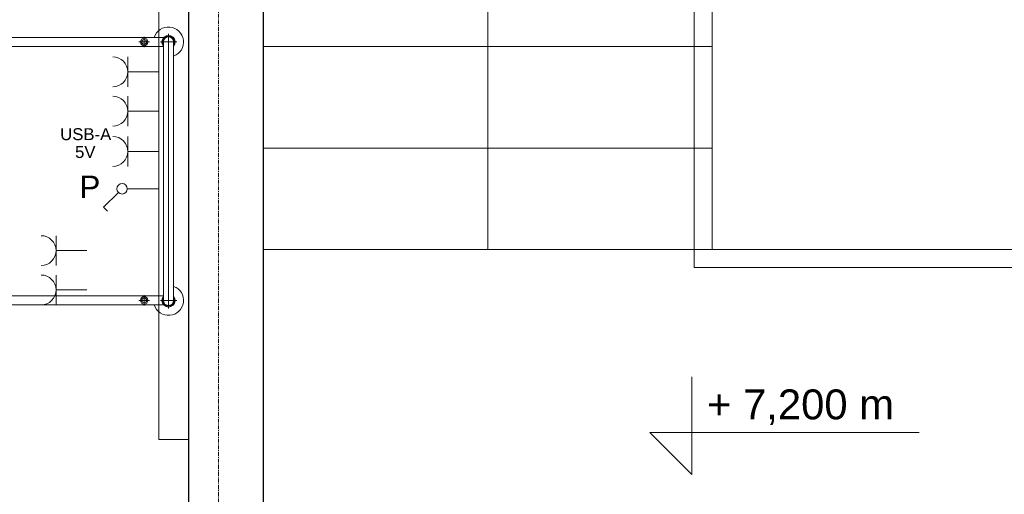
# Model space of a CAD drawing. Header units: millimetres. Extents: x -2286 to 43533, y -13832 to 14981.
# Tile 68 of 77: x 13019 to 16310, y 6597 to 8186. Entities that reach past the tile are written whole.
import ezdxf

# ---------------------------------------------------------------- set-up
doc = ezdxf.new("R2010")
doc.units = ezdxf.units.MM
doc.linetypes.add('Oś', pattern=[22.225, 12.7, -3.175, 3.175, -3.175])
for name, color, linetype, lineweight in [('A-ANNO-NOTE', 131, 'Continuous', 18), ('A-DETL-THIN', 151, 'Continuous', 18), ('A-WALL', 113, 'Continuous', 25), ('G-ANNO-TEXT', 231, 'Continuous', 18), ('I-FURN', 30, 'Continuous', 18), ('Q-SPCQ', 91, 'Continuous', 18), ('S-GRID', 1, 'Continuous', 18), ('S-STRS', 31, 'Continuous', 25)]:
    doc.layers.add(name, color=color, linetype=linetype, lineweight=lineweight)
doc.styles.add('Arial', font='arial.ttf', dxfattribs={"height": 40})
doc.styles.add('Arial_1', font='arial.ttf', dxfattribs={"height": 75})
doc.styles.add('Arial_5', font='arial.ttf', dxfattribs={"height": 100})

# ---------------------------------------------------------------- blocks, each defined once
blk = doc.blocks.new('łóżko 195x90 typ FAMED _102039_ - łóżko 195x90 typ FAMED _102039_-832813-4_piętro II PT - projektowany')
at = {"layer": 'I-FURN'}
for p, q in [((-432.5, 1020.2), (-432.5, 1074.7)), ((-432.5, 1064.5), (432.5, 1064.5)), ((432.5, 1020.2), (432.5, 1074.7)), ((-459.8, 1047.5), (459.7, 1047.5)), ((-447.5, 1031), (-447.5, -1026.1)), ((-432.5, 1030.5), (432.5, 1030.5)), ((-417.5, -1025.5), (-417.5, 1031)), ((417.5, -1026.1), (417.5, 1030.5)), ((447.5, 1031), (447.5, -1026.1)), ((-450, 966), (-415, 966)), ((-432.5, 948.5), (-432.5, 983.5)), ((450, 966), (415, 966)), ((432.5, 948.5), (432.5, 983.5)), ((-432.5, 496.9), (-432.5, 466.9)), ((432.5, 496.9), (432.5, 466.9)), ((-447.5, 481.9), (-417.5, 481.9)), ((447.5, 481.9), (417.5, 481.9)), ((-432.5, -483.1), (-432.5, -513.1)), ((432.5, -483.1), (432.5, -513.1)), ((-447.5, -498.1), (-417.5, -498.1)), ((447.5, -498.1), (417.5, -498.1)), ((-432.5, -951.8), (-432.5, -986.8)), ((432.5, -951.8), (432.5, -986.8)), ((-450, -969.3), (-415, -969.3)), ((450, -969.3), (415, -969.3)), ((-432.5, -1015.3), (-432.5, -1069.8)), ((432.5, -1015.3), (432.5, -1069.8)), ((459.7, -1042.5), (-459.8, -1042.5)), ((-432.5, -1025.5), (432.5, -1025.5)), ((-432.5, -1059.5), (432.5, -1059.5))]:
    blk.add_line(p, q, dxfattribs=at)
for centre, radius in [((-432.5, 966), 12.5), ((-432.5, 966), 8), ((432.5, 966), 12.5), ((432.5, 966), 8), ((-432.5, 481.9), 10), ((432.5, 481.9), 10), ((-432.5, -498.1), 10), ((432.5, -498.1), 10), ((-432.5, -969.3), 12.5), ((-432.5, -969.3), 8), ((432.5, -969.3), 12.5), ((432.5, -969.3), 8)]:
    blk.add_circle(centre, radius, dxfattribs=at)
for centre, radius, start, end in [((-432.5, 1047.5), 50, 19.8769, 252.5424), ((432.5, 1047.5), 50, 287.4576, 160.1231), ((-432.5, 1047.5), 22.3, 49.8221, 312.3887), ((-432.5, 1047.5), 19.3, 62.0207, 297.9793), ((-432.5, 1047.5), 17, 90, 270), ((432.5, 1047.5), 22.2, 229.8221, 130.1779), ((432.5, 1047.5), 19.2, 242.0207, 117.9793), ((432.5, 1047.5), 17, 270, 90), ((-432.5, -1042.5), 50, 107.4576, 340.1231), ((-432.5, -1042.5), 22.2, 49.8221, 310.1779), ((432.5, -1042.5), 50, 199.8769, 72.5424), ((432.5, -1042.5), 22.2, 229.8221, 130.1779), ((-432.5, -1042.5), 19.3, 62.0207, 297.9793), ((-432.5, -1042.5), 17, 90, 270), ((432.5, -1042.5), 19.2, 242.0207, 117.9793), ((432.5, -1042.5), 17, 270, 90)]:
    blk.add_arc(centre, radius, start, end, dxfattribs=at)
blk = doc.blocks.new('Panel Gazowo Oswietleniowy 2 - Type 1-1482498-4_piętro II PT - projektowany')
at = {"layer": 'Q-SPCQ'}
for p, q in [((-1125, 568.3), (-1025, 568.3)), ((-1075, 568.3), (-1075, 465)), ((-993.3, 568.3), (-893.3, 568.3)), ((-943.3, 568.3), (-943.3, 465)), ((475, 568.3), (575, 568.3)), ((525, 568.3), (525, 465)), ((606.7, 568.3), (706.7, 568.3)), ((656.7, 568.3), (656.7, 465)), ((-798.2, 409.3), (-811.3, 396.2)), ((-748.8, 359.8), (-798.2, 409.3)), ((801.8, 409.3), (788.7, 396.2)), ((851.2, 359.8), (801.8, 409.3)), ((-736.4, 225), (-736.4, 330)), ((863.6, 225), (863.6, 330)), ((-661.3, 328.3), (-561.3, 328.3)), ((-611.3, 328.3), (-611.3, 225)), ((-526.7, 328.3), (-426.7, 328.3)), ((-476.7, 328.3), (-476.7, 225)), ((-395, 328.3), (-295, 328.3)), ((-345, 328.3), (-345, 225)), ((938.7, 328.3), (1038.7, 328.3)), ((988.7, 328.3), (988.7, 225)), ((1073.3, 328.3), (1173.3, 328.3)), ((1123.3, 328.3), (1123.3, 225)), ((1205, 328.3), (1305, 328.3)), ((1255, 328.3), (1255, 225)), ((-1575, 125), (-1575, 225)), ((-1575, 225), (1825, 225)), ((1825, 225), (1825, 125))]:
    blk.add_line(p, q, dxfattribs=at)
for centre in [(-736.4, 347.5), (863.6, 347.5)]:
    blk.add_circle(centre, 17.5, dxfattribs=at)
for centre, end in [((-1075, 618.3), 0), ((-943.3, 618.3), 0), ((525, 618.3), 0), ((656.7, 618.3), 0), ((-611.3, 378.3), 360), ((-476.7, 378.3), 360), ((-345, 378.3), 360), ((988.7, 378.3), 360), ((1123.3, 378.3), 360), ((1255, 378.3), 360)]:
    blk.add_arc(centre, 50, 180, end, dxfattribs=at)

msp = doc.modelspace()

# ---------------------------------------------------------------- linework, layer by layer
at = {"layer": 'A-DETL-THIN'}
for p, q in [((15273.3, 7356.2), (15273.3, 10526.2)), ((14583.3, 7416.2), (14583.3, 10476.2)), ((15333.3, 7416.2), (15333.3, 10456.2)), ((16833.3, 7416.2), (15333.3, 7416.2)), ((16893.3, 7356.2), (15273.3, 7356.2)), ((15265.4, 6990.8), (15265.4, 6664)), ((15125.4, 6804), (16025.4, 6804)), ((15125.4, 6804), (15265.4, 6664))]:
    msp.add_line(p, q, dxfattribs=at)
at = {"layer": 'A-WALL'}
for p, q in [((13583.3, 11976.2), (13583.3, 6276.2)), ((13833.3, 6276.2), (13833.3, 11976.2))]:
    msp.add_line(p, q, dxfattribs=at)
at = {"layer": 'S-GRID', "linetype": 'Oś'}
msp.add_line((13683.3, -13832), (13683.3, 14381.2), dxfattribs=at)
at = {"layer": 'S-STRS', "lineweight": 18}
for p, q in [((15333.3, 8096.2), (15333.3, 8436.2)), ((13833.3, 8096.2), (15333.3, 8096.2)), ((13833.3, 8096.2), (15333.3, 8096.2)), ((15333.3, 7756.2), (15333.3, 8096.2)), ((13833.3, 7756.2), (15333.3, 7756.2)), ((13833.3, 7756.2), (15333.3, 7756.2)), ((15333.3, 7416.2), (15333.3, 7756.2)), ((13833.3, 7416.2), (15333.3, 7416.2)), ((13833.3, 7416.2), (15333.3, 7416.2))]:
    msp.add_line(p, q, dxfattribs=at)

# ---------------------------------------------------------------- block references
at = {"layer": 'I-FURN', "rotation": 270.0000000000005}
msp.add_blockref('łóżko 195x90 typ FAMED _102039_ - łóżko 195x90 typ FAMED _102039_-832813-4_piętro II PT - projektowany', (12468.8, 7678.7), dxfattribs=at)
at = {"layer": 'Q-SPCQ', "rotation": 90.00000000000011}
msp.add_blockref('Panel Gazowo Oswietleniowy 2 - Type 1-1482498-4_piętro II PT - projektowany', (13708.3, 8356.2), dxfattribs=at)

# ---------------------------------------------------------------- texts
at = {"layer": 'A-ANNO-NOTE', "attachment_point": 1}
for s, insert, char_height, width, style in [('USB-A', (13154, 7822.6), 40, 196.413, 'Arial'), ('5V', (13203.7, 7763), 40, 80.169, 'Arial'), ('\\fArial|b0|i0|c238|p34|;P', (13218.2, 7663.8), 75, 84.177, 'Arial_1')]:
    msp.add_mtext(s, dxfattribs=dict(at, insert=insert, char_height=char_height, width=width, style=style))
at = {"layer": 'G-ANNO-TEXT', "color": 7, "insert": (15316.2, 6948.3), "char_height": 100, "width": 773.628, "attachment_point": 1, "style": 'Arial_5'}
msp.add_mtext('+ 7,200 m', dxfattribs=at)

doc.saveas('drawing.dxf')
